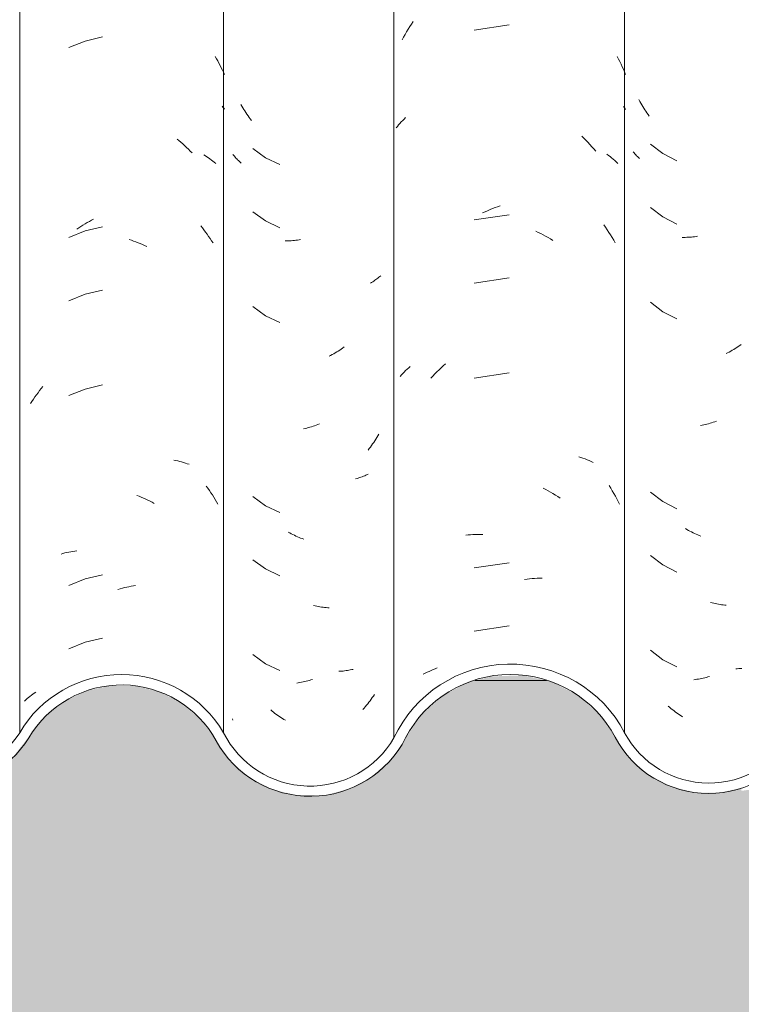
# Model space of a CAD drawing. Header units: metres. Extents: x 10.2 to 107.4, y -18.3 to 5.6.
# Tile 58 of 256: x 15.517 to 15.861, y 2.65 to 3.119. Entities that reach past the tile are written whole.
import ezdxf

# ---------------------------------------------------------------- set-up
doc = ezdxf.new("R2010")
doc.units = ezdxf.units.M
for name, color, linetype, lineweight in [('A-DETL-GENF', 7, 'Continuous', 5), ('A-GLAZ-CWMG', 7, 'Continuous', 5), ('A-WALL', 7, 'Continuous', 5)]:
    doc.layers.add(name, color=color, linetype=linetype, lineweight=lineweight)

# ---------------------------------------------------------------- blocks, each defined once
blk = doc.blocks.new('FP_16-FACHADA 03')
at = {"layer": 'A-GLAZ-CWMG', "color": 9, "true_color": 0xc0c0c0}
for p, q in [((15.55627, 3.11087), (15.54804, 3.10891)), ((15.54804, 3.10891), (15.5402, 3.10577)), ((15.60994, 3.10149), (15.61055, 3.10045)), ((15.61055, 3.10045), (15.61115, 3.0994)), ((15.61115, 3.0994), (15.61173, 3.09834)), ((15.61173, 3.09834), (15.6123, 3.09727)), ((15.6123, 3.09727), (15.61286, 3.09619)), ((15.61286, 3.09619), (15.6134, 3.09511)), ((15.6134, 3.09511), (15.61392, 3.09401)), ((15.61392, 3.09401), (15.61443, 3.0929)), ((15.61321, 3.07782), (15.61363, 3.07736)), ((15.61363, 3.07736), (15.61404, 3.0769)), ((15.61404, 3.0769), (15.61443, 3.07643)), ((15.59176, 3.06222), (15.59269, 3.06145)), ((15.59269, 3.06145), (15.59361, 3.06067)), ((15.59361, 3.06067), (15.59453, 3.05987)), ((15.59453, 3.05987), (15.59543, 3.05906)), ((15.59543, 3.05906), (15.59632, 3.05823)), ((15.59632, 3.05823), (15.5972, 3.05738)), ((15.5972, 3.05738), (15.59808, 3.05651)), ((15.59808, 3.05651), (15.59893, 3.05563)), ((15.6045, 3.05466), (15.60526, 3.0542)), ((15.60526, 3.0542), (15.606, 3.05372)), ((15.606, 3.05372), (15.60673, 3.05324)), ((15.60673, 3.05324), (15.60745, 3.05273)), ((15.60745, 3.05273), (15.60815, 3.05222)), ((15.60815, 3.05222), (15.60884, 3.05169)), ((15.60884, 3.05169), (15.60951, 3.05115)), ((15.60951, 3.05115), (15.61017, 3.0506)), ((15.54598, 3.0206), (15.54698, 3.02121)), ((15.54698, 3.02121), (15.54798, 3.02181)), ((15.54798, 3.02181), (15.549, 3.02239)), ((15.549, 3.02239), (15.55001, 3.02296)), ((15.55001, 3.02296), (15.55103, 3.0235)), ((15.55103, 3.0235), (15.55206, 3.02403)), ((15.54804, 3.01849), (15.5402, 3.01534)), ((15.54401, 3.0193), (15.54499, 3.01996)), ((15.54499, 3.01996), (15.54598, 3.0206)), ((15.55627, 3.02044), (15.54804, 3.01849)), ((15.60304, 3.02086), (15.60383, 3.01989)), ((15.60383, 3.01989), (15.6046, 3.0189)), ((15.6046, 3.0189), (15.60536, 3.0179)), ((15.60536, 3.0179), (15.6061, 3.01689)), ((15.6061, 3.01689), (15.60683, 3.01586)), ((15.56899, 3.01431), (15.57005, 3.01397)), ((15.57005, 3.01397), (15.5711, 3.0136)), ((15.5711, 3.0136), (15.57216, 3.01322)), ((15.57216, 3.01322), (15.57321, 3.01281)), ((15.57321, 3.01281), (15.57425, 3.01239)), ((15.57425, 3.01239), (15.5753, 3.01195)), ((15.5753, 3.01195), (15.57634, 3.01149)), ((15.57634, 3.01149), (15.57737, 3.01101)), ((15.60683, 3.01586), (15.60754, 3.01482)), ((15.60754, 3.01482), (15.60825, 3.01377)), ((15.60825, 3.01377), (15.60893, 3.0127)), ((15.54804, 2.98834), (15.5402, 2.9852)), ((15.55627, 2.9903), (15.54804, 2.98834)), ((15.52483, 2.94035), (15.52557, 2.94136)), ((15.52557, 2.94136), (15.52634, 2.94236)), ((15.52634, 2.94236), (15.52711, 2.94334)), ((15.52711, 2.94334), (15.5279, 2.94431)), ((15.54804, 2.94313), (15.5402, 2.93998)), ((15.55627, 2.94509), (15.54804, 2.94313)), ((15.52198, 2.93618), (15.52267, 2.93724)), ((15.52267, 2.93724), (15.52338, 2.93829)), ((15.52338, 2.93829), (15.52409, 2.93933)), ((15.52409, 2.93933), (15.52483, 2.94035)), ((15.59023, 2.90931), (15.59118, 2.90911)), ((15.59118, 2.90911), (15.59212, 2.9089)), ((15.59212, 2.9089), (15.59305, 2.90867)), ((15.59305, 2.90867), (15.59397, 2.90842)), ((15.59397, 2.90842), (15.59488, 2.90815)), ((15.59488, 2.90815), (15.59578, 2.90787)), ((15.59578, 2.90787), (15.59666, 2.90756)), ((15.59666, 2.90756), (15.59754, 2.90725)), ((15.60572, 2.89685), (15.60645, 2.89582)), ((15.60645, 2.89582), (15.60718, 2.89479)), ((15.60718, 2.89479), (15.60788, 2.89374)), ((15.57266, 2.89246), (15.57371, 2.89204)), ((15.57371, 2.89204), (15.57476, 2.89161)), ((15.57476, 2.89161), (15.5758, 2.89116)), ((15.5758, 2.89116), (15.57684, 2.89069)), ((15.57684, 2.89069), (15.57787, 2.8902)), ((15.57787, 2.8902), (15.5789, 2.88969)), ((15.5789, 2.88969), (15.57993, 2.88916)), ((15.60788, 2.89374), (15.60858, 2.89268)), ((15.60858, 2.89268), (15.60926, 2.89161)), ((15.60926, 2.89161), (15.60992, 2.89052)), ((15.60992, 2.89052), (15.61057, 2.88943)), ((15.57993, 2.88916), (15.58095, 2.88861)), ((15.61057, 2.88943), (15.6112, 2.88832)), ((15.54313, 2.86595), (15.54411, 2.86608)), ((15.53653, 2.86453), (15.53744, 2.86478)), ((15.53744, 2.86478), (15.53837, 2.86502)), ((15.53837, 2.86502), (15.5393, 2.86524)), ((15.5393, 2.86524), (15.54025, 2.86544)), ((15.54025, 2.86544), (15.5412, 2.86563)), ((15.5412, 2.86563), (15.54216, 2.8658)), ((15.54216, 2.8658), (15.54313, 2.86595)), ((15.54804, 2.8527), (15.5402, 2.84955)), ((15.55627, 2.85466), (15.54804, 2.8527)), ((15.5636, 2.84768), (15.56466, 2.84797)), ((15.56466, 2.84797), (15.56572, 2.84824)), ((15.56572, 2.84824), (15.56678, 2.8485)), ((15.56678, 2.8485), (15.56783, 2.84873)), ((15.56783, 2.84873), (15.56889, 2.84894)), ((15.56889, 2.84894), (15.56995, 2.84914)), ((15.56995, 2.84914), (15.571, 2.84931)), ((15.571, 2.84931), (15.57205, 2.84947)), ((15.55627, 2.82451), (15.54804, 2.82256)), ((15.54804, 2.82256), (15.5402, 2.81941)), ((15.52038, 2.79561), (15.52104, 2.79616)), ((15.52104, 2.79616), (15.5217, 2.79671)), ((15.5217, 2.79671), (15.52239, 2.79724)), ((15.52239, 2.79724), (15.52308, 2.79776)), ((15.52308, 2.79776), (15.5238, 2.79826)), ((15.5238, 2.79826), (15.52452, 2.79875)), ((15.51913, 2.79446), (15.51975, 2.79504)), ((15.51975, 2.79504), (15.52038, 2.79561))]:
    blk.add_line(p, q, dxfattribs=at)
blk = doc.blocks.new('FP_17-FACHADA 03')
at = {"layer": 'A-GLAZ-CWMG', "color": 9, "true_color": 0xc0c0c0}
for p, q in [((15.62262, 3.07795), (15.62216, 3.07875)), ((15.62309, 3.07715), (15.62262, 3.07795)), ((15.62356, 3.07636), (15.62309, 3.07715)), ((15.62405, 3.07558), (15.62356, 3.07636)), ((15.62455, 3.0748), (15.62405, 3.07558)), ((15.62506, 3.07404), (15.62455, 3.0748)), ((15.62558, 3.07329), (15.62506, 3.07404)), ((15.62611, 3.07254), (15.62558, 3.07329)), ((15.62665, 3.07181), (15.62611, 3.07254)), ((15.62719, 3.07108), (15.62665, 3.07181)), ((15.61872, 3.05447), (15.61838, 3.05492)), ((15.61908, 3.05403), (15.61872, 3.05447)), ((15.61945, 3.0536), (15.61908, 3.05403)), ((15.62784, 3.05774), (15.6339, 3.05334)), ((15.61983, 3.05318), (15.61945, 3.0536)), ((15.62023, 3.05276), (15.61983, 3.05318)), ((15.62063, 3.05234), (15.62023, 3.05276)), ((15.62105, 3.05194), (15.62063, 3.05234)), ((15.62147, 3.05154), (15.62105, 3.05194)), ((15.62191, 3.05115), (15.62147, 3.05154)), ((15.62236, 3.05077), (15.62191, 3.05115)), ((15.6339, 3.05334), (15.64066, 3.0501)), ((15.62784, 3.02759), (15.6339, 3.0232)), ((15.6339, 3.0232), (15.64066, 3.01996)), ((15.64398, 3.0137), (15.64326, 3.01369)), ((15.64471, 3.01372), (15.64398, 3.0137)), ((15.64544, 3.01375), (15.64471, 3.01372)), ((15.64617, 3.0138), (15.64544, 3.01375)), ((15.64691, 3.01386), (15.64617, 3.0138)), ((15.64765, 3.01393), (15.64691, 3.01386)), ((15.64839, 3.01402), (15.64765, 3.01393)), ((15.64913, 3.01412), (15.64839, 3.01402)), ((15.64988, 3.01423), (15.64913, 3.01412)), ((15.65062, 3.01436), (15.64988, 3.01423)), ((15.68441, 2.99393), (15.68388, 2.99362)), ((15.68494, 2.99425), (15.68441, 2.99393)), ((15.68545, 2.99457), (15.68494, 2.99425)), ((15.68595, 2.99491), (15.68545, 2.99457)), ((15.68645, 2.99526), (15.68595, 2.99491)), ((15.68693, 2.99561), (15.68645, 2.99526)), ((15.68741, 2.99597), (15.68693, 2.99561)), ((15.68787, 2.99635), (15.68741, 2.99597)), ((15.68832, 2.99672), (15.68787, 2.99635)), ((15.68876, 2.99711), (15.68832, 2.99672)), ((15.62784, 2.98238), (15.6339, 2.97798)), ((15.6339, 2.97798), (15.64066, 2.97474)), ((15.66637, 2.95991), (15.66564, 2.9595)), ((15.66709, 2.96034), (15.66637, 2.95991)), ((15.66781, 2.96078), (15.66709, 2.96034)), ((15.66852, 2.96123), (15.66781, 2.96078)), ((15.66923, 2.96169), (15.66852, 2.96123)), ((15.66994, 2.96217), (15.66923, 2.96169)), ((15.67064, 2.96265), (15.66994, 2.96217)), ((15.67133, 2.96316), (15.67064, 2.96265)), ((15.66491, 2.9591), (15.66418, 2.95872)), ((15.66564, 2.9595), (15.66491, 2.9591)), ((15.65279, 2.92437), (15.65204, 2.9242)), ((15.65354, 2.92455), (15.65279, 2.92437)), ((15.65429, 2.92474), (15.65354, 2.92455)), ((15.65504, 2.92495), (15.65429, 2.92474)), ((15.6558, 2.92517), (15.65504, 2.92495)), ((15.65655, 2.9254), (15.6558, 2.92517)), ((15.6573, 2.92565), (15.65655, 2.9254)), ((15.65805, 2.92591), (15.6573, 2.92565)), ((15.6588, 2.92619), (15.65805, 2.92591)), ((15.65955, 2.92648), (15.6588, 2.92619)), ((15.68544, 2.9177), (15.68493, 2.91695)), ((15.68594, 2.91847), (15.68544, 2.9177)), ((15.68644, 2.91925), (15.68594, 2.91847)), ((15.68692, 2.92003), (15.68644, 2.91925)), ((15.6874, 2.92083), (15.68692, 2.92003)), ((15.68786, 2.92163), (15.6874, 2.92083)), ((15.68332, 2.91473), (15.68277, 2.91401)), ((15.68387, 2.91546), (15.68332, 2.91473)), ((15.6844, 2.9162), (15.68387, 2.91546)), ((15.68493, 2.91695), (15.6844, 2.9162)), ((15.67748, 2.9005), (15.67684, 2.90032)), ((15.6781, 2.90069), (15.67748, 2.9005)), ((15.67873, 2.9009), (15.6781, 2.90069)), ((15.67934, 2.90111), (15.67873, 2.9009)), ((15.67994, 2.90134), (15.67934, 2.90111)), ((15.68054, 2.90158), (15.67994, 2.90134)), ((15.68113, 2.90183), (15.68054, 2.90158)), ((15.68171, 2.90209), (15.68113, 2.90183)), ((15.68228, 2.90236), (15.68171, 2.90209)), ((15.68284, 2.90264), (15.68228, 2.90236)), ((15.62784, 2.89195), (15.6339, 2.88755)), ((15.6339, 2.88755), (15.64066, 2.88432)), ((15.64545, 2.87456), (15.64472, 2.87495)), ((15.64619, 2.87417), (15.64545, 2.87456)), ((15.64692, 2.8738), (15.64619, 2.87417)), ((15.64766, 2.87344), (15.64692, 2.8738)), ((15.6484, 2.8731), (15.64766, 2.87344)), ((15.64915, 2.87277), (15.6484, 2.8731)), ((15.64989, 2.87245), (15.64915, 2.87277)), ((15.65064, 2.87215), (15.64989, 2.87245)), ((15.65139, 2.87186), (15.65064, 2.87215)), ((15.65214, 2.87158), (15.65139, 2.87186)), ((15.62784, 2.86181), (15.6339, 2.85741)), ((15.6339, 2.85741), (15.64066, 2.85417)), ((15.65758, 2.83984), (15.65683, 2.84002)), ((15.65833, 2.83968), (15.65758, 2.83984)), ((15.65908, 2.83953), (15.65833, 2.83968)), ((15.65983, 2.83939), (15.65908, 2.83953)), ((15.66057, 2.83926), (15.65983, 2.83939)), ((15.66132, 2.83915), (15.66057, 2.83926)), ((15.66206, 2.83906), (15.66132, 2.83915)), ((15.6628, 2.83897), (15.66206, 2.83906)), ((15.66354, 2.8389), (15.6628, 2.83897)), ((15.66428, 2.83885), (15.66354, 2.8389)), ((15.62784, 2.81659), (15.6339, 2.8122)), ((15.6339, 2.8122), (15.64066, 2.80896)), ((15.66949, 2.80868), (15.66879, 2.80864)), ((15.6702, 2.80873), (15.66949, 2.80868)), ((15.67089, 2.80879), (15.6702, 2.80873)), ((15.67159, 2.80887), (15.67089, 2.80879)), ((15.67227, 2.80896), (15.67159, 2.80887)), ((15.67296, 2.80906), (15.67227, 2.80896)), ((15.67363, 2.80917), (15.67296, 2.80906)), ((15.6743, 2.80929), (15.67363, 2.80917)), ((15.67496, 2.80943), (15.6743, 2.80929)), ((15.67562, 2.80958), (15.67496, 2.80943)), ((15.64953, 2.80318), (15.64879, 2.80307)), ((15.65028, 2.8033), (15.64953, 2.80318)), ((15.65102, 2.80343), (15.65028, 2.8033)), ((15.65177, 2.80358), (15.65102, 2.80343)), ((15.65252, 2.80374), (15.65177, 2.80358)), ((15.65328, 2.80391), (15.65252, 2.80374)), ((15.65403, 2.8041), (15.65328, 2.80391)), ((15.65478, 2.8043), (15.65403, 2.8041)), ((15.65553, 2.80452), (15.65478, 2.8043)), ((15.65628, 2.80475), (15.65553, 2.80452)), ((15.68474, 2.79611), (15.68421, 2.79537)), ((15.68526, 2.79687), (15.68474, 2.79611)), ((15.68577, 2.79763), (15.68526, 2.79687)), ((15.68085, 2.7911), (15.68025, 2.79043)), ((15.68143, 2.79179), (15.68085, 2.7911)), ((15.682, 2.79248), (15.68143, 2.79179)), ((15.68257, 2.79319), (15.682, 2.79248)), ((15.68313, 2.79391), (15.68257, 2.79319)), ((15.68368, 2.79463), (15.68313, 2.79391)), ((15.68421, 2.79537), (15.68368, 2.79463)), ((15.63706, 2.78968), (15.63638, 2.79023)), ((15.63773, 2.78915), (15.63706, 2.78968)), ((15.63842, 2.78862), (15.63773, 2.78915)), ((15.63911, 2.78811), (15.63842, 2.78862)), ((15.63981, 2.78761), (15.63911, 2.78811)), ((15.64051, 2.78713), (15.63981, 2.78761)), ((15.64121, 2.78665), (15.64051, 2.78713)), ((15.64192, 2.78619), (15.64121, 2.78665)), ((15.61842, 2.7853), (15.61815, 2.78603)), ((15.64264, 2.78575), (15.64192, 2.78619)), ((15.64336, 2.78531), (15.64264, 2.78575))]:
    blk.add_line(p, q, dxfattribs=at)
blk = doc.blocks.new('FP_18-FACHADA 03')
at = {"layer": 'A-GLAZ-CWMG', "color": 9, "true_color": 0xc0c0c0}
for p, q in [((15.70184, 3.11454), (15.70259, 3.11579)), ((15.70259, 3.11579), (15.70336, 3.11702)), ((15.70336, 3.11702), (15.70415, 3.11823)), ((15.74992, 3.1166), (15.73324, 3.11414)), ((15.69902, 3.10943), (15.6997, 3.11073)), ((15.6997, 3.11073), (15.70039, 3.11201)), ((15.70039, 3.11201), (15.70111, 3.11329)), ((15.70111, 3.11329), (15.70184, 3.11454)), ((15.80141, 3.10152), (15.80204, 3.10032)), ((15.80204, 3.10032), (15.80265, 3.09912)), ((15.80265, 3.09912), (15.80324, 3.0979)), ((15.80324, 3.0979), (15.80381, 3.09667)), ((15.80381, 3.09667), (15.80437, 3.09543)), ((15.80437, 3.09543), (15.80491, 3.09419)), ((15.80491, 3.09419), (15.80543, 3.09293)), ((15.80441, 3.07767), (15.80493, 3.07701)), ((15.80493, 3.07701), (15.80543, 3.07635)), ((15.69613, 3.06749), (15.69671, 3.06823)), ((15.69671, 3.06823), (15.69732, 3.06896)), ((15.69732, 3.06896), (15.69794, 3.06967)), ((15.69794, 3.06967), (15.69858, 3.07038)), ((15.69858, 3.07038), (15.69924, 3.07107)), ((15.69924, 3.07107), (15.69992, 3.07175)), ((15.69992, 3.07175), (15.70062, 3.07242)), ((15.78449, 3.06363), (15.7855, 3.06266)), ((15.7855, 3.06266), (15.78649, 3.06167)), ((15.78649, 3.06167), (15.78746, 3.06066)), ((15.78746, 3.06066), (15.78843, 3.05963)), ((15.78843, 3.05963), (15.78937, 3.05858)), ((15.78937, 3.05858), (15.79031, 3.05751)), ((15.79031, 3.05751), (15.79123, 3.05642)), ((15.7964, 3.05503), (15.7972, 3.05444)), ((15.7972, 3.05444), (15.79798, 3.05384)), ((15.79798, 3.05384), (15.79875, 3.05323)), ((15.79875, 3.05323), (15.7995, 3.05259)), ((15.7995, 3.05259), (15.80022, 3.05195)), ((15.80022, 3.05195), (15.80093, 3.05129)), ((15.80093, 3.05129), (15.80163, 3.05061)), ((15.74443, 3.02998), (15.74563, 3.0304)), ((15.74992, 3.02617), (15.73324, 3.02371)), ((15.73727, 3.02701), (15.73846, 3.02756)), ((15.73846, 3.02756), (15.73964, 3.02809)), ((15.73964, 3.02809), (15.74084, 3.0286)), ((15.74084, 3.0286), (15.74203, 3.02908)), ((15.74203, 3.02908), (15.74323, 3.02955)), ((15.74323, 3.02955), (15.74443, 3.02998)), ((15.79505, 3.02134), (15.79588, 3.02016)), ((15.7626, 3.01826), (15.76378, 3.01771)), ((15.76378, 3.01771), (15.76496, 3.01714)), ((15.76496, 3.01714), (15.76613, 3.01654)), ((15.76613, 3.01654), (15.7673, 3.01592)), ((15.79588, 3.02016), (15.79669, 3.01897)), ((15.79669, 3.01897), (15.79749, 3.01776)), ((15.79749, 3.01776), (15.79827, 3.01654)), ((15.79827, 3.01654), (15.79903, 3.0153)), ((15.7673, 3.01592), (15.76846, 3.01528)), ((15.76846, 3.01528), (15.76962, 3.01461)), ((15.76962, 3.01461), (15.77076, 3.01393)), ((15.79903, 3.0153), (15.79977, 3.01405)), ((15.79977, 3.01405), (15.80049, 3.01278)), ((15.74992, 2.99603), (15.73324, 2.99357)), ((15.69861, 2.94984), (15.69927, 2.95053)), ((15.69927, 2.95053), (15.69995, 2.95121)), ((15.69995, 2.95121), (15.70065, 2.95188)), ((15.70065, 2.95188), (15.70138, 2.95253)), ((15.70138, 2.95253), (15.70211, 2.95317)), ((15.70211, 2.95317), (15.70287, 2.95379)), ((15.71455, 2.95029), (15.71554, 2.95129)), ((15.71554, 2.95129), (15.71654, 2.95227)), ((15.71654, 2.95227), (15.71755, 2.95322)), ((15.71755, 2.95322), (15.71858, 2.95416)), ((15.71858, 2.95416), (15.71962, 2.95508)), ((15.74992, 2.95081), (15.73324, 2.94835)), ((15.69797, 2.94914), (15.69861, 2.94984)), ((15.71261, 2.94825), (15.71357, 2.94928)), ((15.71357, 2.94928), (15.71455, 2.95029)), ((15.78305, 2.91087), (15.78407, 2.91054)), ((15.78407, 2.91054), (15.78508, 2.91019)), ((15.78508, 2.91019), (15.78608, 2.90982)), ((15.78608, 2.90982), (15.78706, 2.90943)), ((15.78706, 2.90943), (15.78803, 2.90903)), ((15.78803, 2.90903), (15.78898, 2.9086)), ((15.78898, 2.9086), (15.78992, 2.90816)), ((15.76619, 2.89594), (15.76736, 2.89532)), ((15.76736, 2.89532), (15.76852, 2.89468)), ((15.76852, 2.89468), (15.76967, 2.89401)), ((15.79752, 2.89714), (15.7983, 2.89591)), ((15.7983, 2.89591), (15.79906, 2.89467)), ((15.79906, 2.89467), (15.7998, 2.89342)), ((15.76967, 2.89401), (15.77081, 2.89332)), ((15.77081, 2.89332), (15.77195, 2.89261)), ((15.77195, 2.89261), (15.77308, 2.89188)), ((15.77308, 2.89188), (15.7742, 2.89113)), ((15.7998, 2.89342), (15.80052, 2.89215)), ((15.80052, 2.89215), (15.80122, 2.89087)), ((15.80122, 2.89087), (15.80191, 2.88958)), ((15.80191, 2.88958), (15.80257, 2.88827)), ((15.72927, 2.87357), (15.7304, 2.87367)), ((15.7304, 2.87367), (15.73155, 2.87374)), ((15.73155, 2.87374), (15.7327, 2.87379)), ((15.7327, 2.87379), (15.73386, 2.87382)), ((15.73386, 2.87382), (15.73503, 2.87382)), ((15.73503, 2.87382), (15.7362, 2.87381)), ((15.7362, 2.87381), (15.73738, 2.87377)), ((15.74992, 2.86038), (15.73324, 2.85793)), ((15.75727, 2.85235), (15.75847, 2.85252)), ((15.75847, 2.85252), (15.75967, 2.85266)), ((15.75967, 2.85266), (15.76086, 2.85278)), ((15.76086, 2.85278), (15.76205, 2.85288)), ((15.76205, 2.85288), (15.76324, 2.85295)), ((15.76324, 2.85295), (15.76442, 2.853)), ((15.76442, 2.853), (15.7656, 2.85303)), ((15.74992, 2.83024), (15.73324, 2.82778)), ((15.71371, 2.80947), (15.71468, 2.80987)), ((15.71468, 2.80987), (15.71567, 2.81025)), ((15.70904, 2.80721), (15.70994, 2.8077)), ((15.70994, 2.8077), (15.71086, 2.80817)), ((15.71086, 2.80817), (15.7118, 2.80862)), ((15.7118, 2.80862), (15.71274, 2.80906)), ((15.71274, 2.80906), (15.71371, 2.80947))]:
    blk.add_line(p, q, dxfattribs=at)
blk = doc.blocks.new('FP_19-FACHADA 03')
at = {"layer": 'A-GLAZ-CWMG', "color": 9, "true_color": 0xc0c0c0}
for p, q in [((15.8122, 3.08017), (15.81176, 3.08099)), ((15.81264, 3.07936), (15.8122, 3.08017)), ((15.8131, 3.07856), (15.81264, 3.07936)), ((15.81357, 3.07776), (15.8131, 3.07856)), ((15.81405, 3.07697), (15.81357, 3.07776)), ((15.81454, 3.0762), (15.81405, 3.07697)), ((15.81505, 3.07543), (15.81454, 3.0762)), ((15.81556, 3.07467), (15.81505, 3.07543)), ((15.81608, 3.07392), (15.81556, 3.07467)), ((15.81661, 3.07318), (15.81608, 3.07392)), ((15.81724, 3.05982), (15.82317, 3.05526)), ((15.80944, 3.05561), (15.80907, 3.05607)), ((15.80983, 3.05515), (15.80944, 3.05561)), ((15.81023, 3.05471), (15.80983, 3.05515)), ((15.81064, 3.05427), (15.81023, 3.05471)), ((15.81106, 3.05384), (15.81064, 3.05427)), ((15.8115, 3.05342), (15.81106, 3.05384)), ((15.82317, 3.05526), (15.82983, 3.05186)), ((15.81195, 3.053), (15.8115, 3.05342)), ((15.81724, 3.02967), (15.82317, 3.02512)), ((15.82317, 3.02512), (15.82983, 3.02171)), ((15.83312, 3.01538), (15.83241, 3.01539)), ((15.83384, 3.01538), (15.83312, 3.01538)), ((15.83457, 3.0154), (15.83384, 3.01538)), ((15.83529, 3.01543), (15.83457, 3.0154)), ((15.83602, 3.01547), (15.83529, 3.01543)), ((15.83676, 3.01553), (15.83602, 3.01547)), ((15.8375, 3.0156), (15.83676, 3.01553)), ((15.83824, 3.01568), (15.8375, 3.0156)), ((15.83898, 3.01578), (15.83824, 3.01568)), ((15.83972, 3.01589), (15.83898, 3.01578)), ((15.81724, 2.98446), (15.82317, 2.9799)), ((15.82317, 2.9799), (15.82983, 2.9765)), ((15.854, 2.96037), (15.85327, 2.96)), ((15.85473, 2.96076), (15.854, 2.96037)), ((15.85546, 2.96116), (15.85473, 2.96076)), ((15.85619, 2.96157), (15.85546, 2.96116)), ((15.85691, 2.96199), (15.85619, 2.96157)), ((15.85762, 2.96243), (15.85691, 2.96199)), ((15.85834, 2.96289), (15.85762, 2.96243)), ((15.85904, 2.96335), (15.85834, 2.96289)), ((15.85975, 2.96383), (15.85904, 2.96335)), ((15.86044, 2.96432), (15.85975, 2.96383)), ((15.84638, 2.92705), (15.84563, 2.92682)), ((15.84713, 2.9273), (15.84638, 2.92705)), ((15.84788, 2.92756), (15.84713, 2.9273)), ((15.84863, 2.92784), (15.84788, 2.92756)), ((15.84188, 2.92586), (15.84113, 2.92571)), ((15.84263, 2.92603), (15.84188, 2.92586)), ((15.84338, 2.92621), (15.84263, 2.92603)), ((15.84413, 2.9264), (15.84338, 2.92621)), ((15.84488, 2.9266), (15.84413, 2.9264)), ((15.84563, 2.92682), (15.84488, 2.9266)), ((15.81724, 2.89403), (15.82317, 2.88947)), ((15.82317, 2.88947), (15.82983, 2.88607)), ((15.83458, 2.8762), (15.83386, 2.87662)), ((15.83531, 2.8758), (15.83458, 2.8762)), ((15.83604, 2.87542), (15.83531, 2.8758)), ((15.83677, 2.87504), (15.83604, 2.87542)), ((15.83751, 2.87468), (15.83677, 2.87504)), ((15.83825, 2.87434), (15.83751, 2.87468)), ((15.83899, 2.874), (15.83825, 2.87434)), ((15.83974, 2.87368), (15.83899, 2.874)), ((15.84048, 2.87338), (15.83974, 2.87368)), ((15.84123, 2.87309), (15.84048, 2.87338)), ((15.81724, 2.86389), (15.82317, 2.85933)), ((15.82317, 2.85933), (15.82983, 2.85593)), ((15.84666, 2.84124), (15.84591, 2.84143)), ((15.84741, 2.84106), (15.84666, 2.84124)), ((15.84816, 2.8409), (15.84741, 2.84106)), ((15.84891, 2.84074), (15.84816, 2.8409)), ((15.84966, 2.84061), (15.84891, 2.84074)), ((15.8504, 2.84048), (15.84966, 2.84061)), ((15.85115, 2.84037), (15.8504, 2.84048)), ((15.85189, 2.84028), (15.85115, 2.84037)), ((15.85263, 2.84019), (15.85189, 2.84028)), ((15.85337, 2.84012), (15.85263, 2.84019)), ((15.81724, 2.81867), (15.82317, 2.81412)), ((15.82317, 2.81412), (15.82983, 2.81072)), ((15.8586, 2.80987), (15.85789, 2.80985)), ((15.8593, 2.80991), (15.8586, 2.80987)), ((15.86001, 2.80996), (15.8593, 2.80991)), ((15.8607, 2.81003), (15.86001, 2.80996)), ((15.84162, 2.80524), (15.84087, 2.80509)), ((15.84237, 2.8054), (15.84162, 2.80524)), ((15.84312, 2.80557), (15.84237, 2.8054)), ((15.84387, 2.80576), (15.84312, 2.80557)), ((15.84462, 2.80596), (15.84387, 2.80576)), ((15.84537, 2.80617), (15.84462, 2.80596)), ((15.83863, 2.80474), (15.83789, 2.80464)), ((15.83938, 2.80484), (15.83863, 2.80474)), ((15.84012, 2.80496), (15.83938, 2.80484)), ((15.84087, 2.80509), (15.84012, 2.80496)), ((15.82627, 2.79153), (15.82561, 2.79209)), ((15.82694, 2.79097), (15.82627, 2.79153)), ((15.82762, 2.79043), (15.82694, 2.79097)), ((15.8283, 2.78991), (15.82762, 2.79043)), ((15.82898, 2.78939), (15.8283, 2.78991)), ((15.82968, 2.78889), (15.82898, 2.78939)), ((15.83038, 2.7884), (15.82968, 2.78889)), ((15.83108, 2.78792), (15.83038, 2.7884)), ((15.83179, 2.78746), (15.83108, 2.78792)), ((15.8325, 2.787), (15.83179, 2.78746))]:
    blk.add_line(p, q, dxfattribs=at)
blk = doc.blocks.new('Rectangular Mullion - Telha Fibrocimento - Ondulada-1908998-FACHADA 03')
at = {"layer": 'A-GLAZ-CWMG', "true_color": 0xc0c0c0}
h = blk.add_hatch(dxfattribs=at)
h.set_pattern_fill('FP_2', color=9, style=0, pattern_type=2)
h.set_pattern_definition([(0, (32.697, 1.424), (0.4064, 0.10048), [0.01676, -0.28804, 0.01676, -0.28804, -1.626]), (0, (32.697, 1.424), (0.4064, 0.10048), [-0.6096, 0.01676, -0.59284, 0.01676, -0.28804, -0.7112]), (0, (32.697, 1.424), (0.4064, 0.10048), [-1.524, 0.01676, -0.18644, 0.01676, -0.49124]), (120.277, (32.85, 1.474), (-0.2911939, 0.2978186), [0.01663, -0.28565, 0.01663, -1.898]), (120.277, (32.85, 1.474), (-0.2911939, 0.2978186), [-0.3189, -0.28565, 0.01663, -0.58792, -1.008]), (120.277, (32.85, 1.474), (-0.2911939, 0.2978186), [-1.209, 0.01663, -0.28565, 0.01663, -0.68868]), (120.277, (32.85, 1.474), (-0.2911939, 0.2978186), [-1.528, -0.18489, 0.01663, -0.48717]), (239.723, (32.9, 1.675), (-0.11521126, -0.39830183), [0.01663, -0.28565, 0.01663, -1.898]), (239.723, (32.9, 1.675), (-0.11521126, -0.39830183), [-0.3189, -0.28565, 0.01663, -0.58792, -1.008]), (239.723, (32.9, 1.675), (-0.11521126, -0.39830183), [-1.209, 0.01663, -0.28565, 0.01663, -0.68868]), (239.723, (32.9, 1.675), (-0.11521126, -0.39830183), [-1.528, -0.18489, 0.01663, -0.48717])])
h.paths.add_polyline_path([(15.64976, 2.7494), (15.66207, 2.74958), (15.67397, 2.75269), (15.68477, 2.75853), (15.69508, 2.76865), (15.70825, 2.78808), (15.71839, 2.79709), (15.73041, 2.80342), (15.74362, 2.8067), (15.75741, 2.8067), (15.77153, 2.80298), (15.78253, 2.79727), (15.79272, 2.78833), (15.80729, 2.76733), (15.81821, 2.75838), (15.82883, 2.75331), (15.83938, 2.75085), (15.85094, 2.75081), (15.86272, 2.75364), (15.87427, 2.75986), (15.8832, 2.76797), (15.89693, 2.78734), (15.90836, 2.79661), (15.91986, 2.80202), (15.93145, 2.80461), (15.94516, 2.80421), (15.95806, 2.80055), (15.96742, 2.79576), (15.97714, 2.78739), (15.99218, 2.7667), (16.00147, 2.75901), (16.01292, 2.7536), (16.02344, 2.75119), (16.0349, 2.75118), (16.04714, 2.75427), (16.05826, 2.76031), (16.06107, 2.76336), (16.05396, 2.7586), (16.04305, 2.75427), (16.04234, 2.75676), (16.03819, 2.75365), (16.02991, 2.75262), (16.0156, 2.75476), (16.01201, 2.75617), (16.01292, 2.75866), (16.01221, 2.75902), (16.00637, 2.76203), (16.00448, 2.75922), (15.99272, 2.7684), (15.98528, 2.77738), (15.98893, 2.77941), (15.98078, 2.79078), (15.96944, 2.80026), (15.95598, 2.80668), (15.94346, 2.80955), (15.92978, 2.8095), (15.9161, 2.80614), (15.90361, 2.79967), (15.8926, 2.78985), (15.87871, 2.77022), (15.87051, 2.76315), (15.86048, 2.75814), (15.85026, 2.75571), (15.83938, 2.75576), (15.82705, 2.7593), (15.81921, 2.7634), (15.81082, 2.77093), (15.79635, 2.79173), (15.78499, 2.8016), (15.77047, 2.80866), (15.75679, 2.81176), (15.74168, 2.81143), (15.72711, 2.80743), (15.71397, 2.80003), (15.70207, 2.78808), (15.69383, 2.77531), (15.68851, 2.7682), (15.68002, 2.76122), (15.67009, 2.75644), (15.65929, 2.75416), (15.64825, 2.75449), (15.63717, 2.75766), (15.62799, 2.76277), (15.61994, 2.77025), (15.61393, 2.77941), (15.60349, 2.79202), (15.5934, 2.79966), (15.57988, 2.80519), (15.56538, 2.80707), (15.55088, 2.80519), (15.53737, 2.79966), (15.52576, 2.79087), (15.50932, 2.77031), (15.49973, 2.76336), (15.4887, 2.75901), (15.47691, 2.75752), (15.46396, 2.75946), (15.45409, 2.76336), (15.4445, 2.77031), (15.42845, 2.78966), (15.41546, 2.79827), (15.40506, 2.80228), (15.39173, 2.80384), (15.37842, 2.80202), (15.36601, 2.79695), (15.3553, 2.78894), (15.3396, 2.76944), (15.33016, 2.76249), (15.31924, 2.75814), (15.30757, 2.75665), (15.30757, 2.75171), (15.32078, 2.75343), (15.3331, 2.75847), (15.34368, 2.76648), (15.35948, 2.7861), (15.36922, 2.79309), (15.38041, 2.79745), (15.39235, 2.79892), (15.40506, 2.7971), (15.41546, 2.79299), (15.42517, 2.78596), (15.44113, 2.7667), (15.45178, 2.75901), (15.46512, 2.75408), (15.47701, 2.75261), (15.49005, 2.75427), (15.50226, 2.75912), (15.51284, 2.76684), (15.52835, 2.78645), (15.53761, 2.79404), (15.55012, 2.79966), (15.56015, 2.80188), (15.57218, 2.8017), (15.58383, 2.79874), (15.59446, 2.79318), (15.60349, 2.78531), (15.6175, 2.76563), (15.628, 2.75706), (15.63777, 2.75214), (15.64896, 2.74958)])
h.paths.add_polyline_path([(16.11838, 2.80707), (16.11557, 2.80429), (16.12188, 2.80431), (16.12077, 2.80519)])
h.paths.add_polyline_path([(16.2139, 2.75151), (16.21164, 2.75416), (16.21229, 2.75416), (16.22437, 2.75706), (16.22772, 2.75892), (16.21724, 2.75642), (16.20576, 2.75659), (16.19413, 2.75986), (16.18638, 2.76379), (16.17821, 2.77075), (16.16383, 2.79064), (16.15328, 2.79967), (16.13908, 2.8064), (16.12669, 2.80921), (16.11338, 2.80919), (16.09839, 2.80519), (16.08744, 2.79958), (16.07692, 2.79053), (16.06779, 2.77693), (16.06983, 2.77875), (16.07325, 2.77693), (16.07473, 2.7824), (16.06983, 2.77941), (16.07895, 2.79053), (16.08081, 2.78737), (16.09024, 2.79549), (16.0884, 2.79817), (16.09037, 2.79958), (16.09061, 2.79568), (16.10156, 2.80129), (16.1006, 2.80384), (16.10496, 2.80533), (16.11959, 2.80691), (16.1269, 2.80596), (16.12709, 2.80421), (16.14088, 2.80045), (16.15042, 2.79561), (16.15762, 2.78947), (16.15819, 2.79064), (16.16689, 2.77936), (16.16632, 2.77874), (16.16749, 2.77712), (16.16843, 2.77712), (16.17445, 2.7675), (16.18516, 2.75891), (16.19598, 2.75388), (16.20646, 2.75152), (16.21229, 2.75151)])
h.paths.add_polyline_path([(16.36362, 2.75178), (16.37569, 2.75182), (16.38183, 2.75331), (16.38005, 2.75375), (16.3743, 2.75676), (16.36285, 2.75706), (16.35418, 2.75901), (16.34443, 2.7638), (16.33609, 2.77073), (16.32351, 2.78786), (16.31555, 2.79465), (16.30619, 2.7994), (16.29539, 2.80184), (16.28341, 2.80135), (16.27523, 2.79911), (16.27139, 2.79709), (16.2611, 2.78786), (16.25361, 2.77693), (16.24997, 2.77693), (16.24548, 2.77075), (16.24225, 2.768), (16.24662, 2.76659), (16.23731, 2.76379), (16.23963, 2.76023), (16.23862, 2.75892), (16.24189, 2.76122), (16.24973, 2.7682), (16.26154, 2.78446), (16.26861, 2.79052), (16.27693, 2.79475), (16.28669, 2.79693), (16.29597, 2.79679), (16.30619, 2.79388), (16.3128, 2.79052), (16.31988, 2.78446), (16.33236, 2.76744), (16.34143, 2.75983), (16.35418, 2.75401)])
h.paths.add_polyline_path([(16.38005, 2.75375), (16.38602, 2.75473), (16.38083, 2.75576)])
h.paths.add_polyline_path([(16.38709, 2.75451), (16.3977, 2.75983), (16.40678, 2.76744), (16.41357, 2.77718), (16.41014, 2.78059), (16.40326, 2.77111), (16.39584, 2.76456), (16.38623, 2.75948), (16.38187, 2.75836), (16.38672, 2.75665), (16.38687, 2.75576)])
h.paths.add_polyline_path([(16.03441, 2.75501), (16.03799, 2.75698), (16.03427, 2.75609)])
h.paths.add_polyline_path([(16.06584, 2.76684), (16.06584, 2.76765), (16.06462, 2.76804)])
h.paths.add_polyline_path([(16.17445, 2.7675), (16.17445, 2.76885), (16.17521, 2.76815)])
at = {"layer": 'A-GLAZ-CWMG'}
for p, q in [((15.80491, 2.77941), (15.80491, 4.13466)), ((15.69508, 2.77698), (15.69508, 4.13223)), ((15.51683, 2.77941), (15.51683, 3.58917)), ((15.61393, 2.77941), (15.61393, 3.58917))]:
    blk.add_line(p, q, dxfattribs=at)
for centre, major_axis, start_param, end_param in [((15.7506, 2.75157), (0.06118, 0), 0.478163, 2.708177), ((15.56538, 2.75157), (0.05612, 0), 0.525465, 2.616128), ((15.7506, 2.75157), (0.05618, 0), 0.479897, 2.667558), ((15.56538, 2.75157), (0.05114, 0), 0.49447, 2.616374), ((15.47691, 2.80408), (0.04708, 0), 3.700093, 5.724685), ((15.65515, 2.79935), (0.04589, 0), 3.596619, 5.767598), ((15.84504, 2.80022), (0.05032, 0), 3.622189, 5.79602), ((15.84504, 2.80022), (0.04532, 0), 3.624607, 5.790408), ((15.47691, 2.80408), (0.05205, 0), 3.701092, 5.7276), ((15.65515, 2.79935), (0.0508, 0), 3.634676, 5.820528)]:
    blk.add_ellipse(centre, major_axis=major_axis, ratio=0.988936, start_param=start_param, end_param=end_param, dxfattribs=at)
for name in ['FP_18-FACHADA 03', 'FP_17-FACHADA 03', 'FP_19-FACHADA 03', 'FP_16-FACHADA 03']:
    blk.add_blockref(name, (0, 0), dxfattribs=at)

msp = doc.modelspace()

# ---------------------------------------------------------------- hatches: boundary and pattern name
at = {"layer": 'A-DETL-GENF', "true_color": 0xdbcc9e}
h = msp.add_hatch(color=9, dxfattribs=at)
h.paths.add_polyline_path([(15.48304, 2.62), (18.23504, 2.62), (18.23504, 2.68), (11.23504, 2.68), (11.23504, 2.62), (15.47004, 2.62)])
h.paths.add_polyline_path([(11.43286, 4.62375), (14.27494, 4.62375), (14.27494, 4.80375), (14.11994, 4.80375), (14.11974, 4.71375), (11.33555, 4.71375), (11.33555, 4.62375), (11.39004, 4.62375)])
at = {"layer": 'A-WALL', "true_color": 0x7f7f7f}
h = msp.add_hatch(color=8, dxfattribs=at)
h.paths.add_polyline_path([(15.73362, 2.80421), (15.76766, 2.80421), (15.75679, 2.80673), (15.74168, 2.80621)])
h.paths.add_polyline_path([(18.08004, 2.80421), (18.08004, 2.82071), (18.07282, 2.82071), (18.07282, 2.80421)])
h.paths.add_polyline_path([(17.78609, 2.80421), (17.78569, 2.80431), (17.78595, 2.80421)])
at = {"layer": 'A-WALL', "true_color": 0xdbcc9e}
msp.add_hatch(color=9, dxfattribs=at).paths.add_polyline_path([(15.3331, 2.68), (18.08004, 2.68), (18.08004, 2.80421), (18.07282, 2.80421), (18.07282, 2.77693), (18.06578, 2.76744), (18.05484, 2.7589), (18.04523, 2.75431), (18.03452, 2.75178), (18.02262, 2.75178), (18.01104, 2.75451), (18.00043, 2.75983), (17.99136, 2.76744), (17.97888, 2.78446), (17.9718, 2.79052), (17.96348, 2.79475), (17.95439, 2.79693), (17.94445, 2.79679), (17.93423, 2.79388), (17.92761, 2.79052), (17.92054, 2.78446), (17.9081, 2.76733), (17.89762, 2.75892), (17.88672, 2.75386), (17.8762, 2.7515), (17.86476, 2.75152), (17.85313, 2.75433), (17.84118, 2.76088), (17.83345, 2.7675), (17.81908, 2.78737), (17.80942, 2.79561), (17.79808, 2.80136), (17.78569, 2.80421), (17.77266, 2.80421), (17.75883, 2.8004), (17.74924, 2.79549), (17.73962, 2.78721), (17.72531, 2.76724), (17.71428, 2.75844), (17.70379, 2.75356), (17.69323, 2.75118), (17.68189, 2.75119), (17.67022, 2.75401), (17.65955, 2.75948), (17.6505, 2.76728), (17.63614, 2.78739), (17.62642, 2.79576), (17.61498, 2.80161), (17.60246, 2.80421), (17.58739, 2.80408), (17.5751, 2.80058), (17.56563, 2.79572), (17.55593, 2.78734), (17.54158, 2.76709), (17.53247, 2.75917), (17.51984, 2.75319), (17.50922, 2.75081), (17.49782, 2.75085), (17.48783, 2.75327), (17.48152, 2.75178), (17.46962, 2.75178), (17.45804, 2.75451), (17.44743, 2.75983), (17.43836, 2.76744), (17.42588, 2.78446), (17.4188, 2.79052), (17.41048, 2.79475), (17.40139, 2.79693), (17.39145, 2.79679), (17.38123, 2.79388), (17.37297, 2.78911), (17.36725, 2.78407), (17.35408, 2.76647), (17.3438, 2.75851), (17.32909, 2.75168), (17.32107, 2.74958), (17.30725, 2.74974), (17.29661, 2.75222), (17.28421, 2.75902), (17.27516, 2.7675), (17.26249, 2.78531), (17.25235, 2.79376), (17.24283, 2.79874), (17.23118, 2.8017), (17.21832, 2.8017), (17.20583, 2.79851), (17.19624, 2.79374), (17.18662, 2.7855), (17.17184, 2.76683), (17.16126, 2.75842), (17.15079, 2.75356), (17.14023, 2.75118), (17.12889, 2.75119), (17.1168, 2.75422), (17.10655, 2.75948), (17.0975, 2.76728), (17.08314, 2.78671), (17.07342, 2.7934), (17.06198, 2.79757), (17.05073, 2.79885), (17.03742, 2.79668), (17.02822, 2.79309), (17.01848, 2.7861), (16.99903, 2.76372), (16.9921, 2.75847), (16.97824, 2.75323), (16.96657, 2.75171), (16.96657, 2.75312), (16.95622, 2.75081), (16.94482, 2.75085), (16.93483, 2.75327), (16.92852, 2.75178), (16.91662, 2.75178), (16.90504, 2.75451), (16.89443, 2.75983), (16.88536, 2.76744), (16.87288, 2.78446), (16.8658, 2.79052), (16.85748, 2.79475), (16.84839, 2.79693), (16.83845, 2.79679), (16.82823, 2.79388), (16.81997, 2.78911), (16.81425, 2.78407), (16.80108, 2.76647), (16.7908, 2.75851), (16.77609, 2.75168), (16.76807, 2.74958), (16.75425, 2.74974), (16.74361, 2.75222), (16.73121, 2.75902), (16.72216, 2.7675), (16.70949, 2.78531), (16.6991, 2.79389), (16.68983, 2.79874), (16.67818, 2.8017), (16.66532, 2.8017), (16.65283, 2.79851), (16.64324, 2.79374), (16.63362, 2.7855), (16.61884, 2.76683), (16.60826, 2.75842), (16.59779, 2.75356), (16.58723, 2.75118), (16.57589, 2.75119), (16.5638, 2.75422), (16.55355, 2.75948), (16.5445, 2.76728), (16.53014, 2.78671), (16.52042, 2.7934), (16.50876, 2.7976), (16.49773, 2.79885), (16.48442, 2.79668), (16.47522, 2.79309), (16.46548, 2.7861), (16.44603, 2.76372), (16.43829, 2.75814), (16.42524, 2.75323), (16.41357, 2.75171), (16.41357, 2.75312), (16.40322, 2.75081), (16.39182, 2.75085), (16.38183, 2.75327), (16.37552, 2.75178), (16.36362, 2.75178), (16.35204, 2.75451), (16.34143, 2.75983), (16.33236, 2.76744), (16.31841, 2.78572), (16.3128, 2.79052), (16.30448, 2.79475), (16.29539, 2.79693), (16.28545, 2.79679), (16.27523, 2.79388), (16.26697, 2.78911), (16.26125, 2.78407), (16.24808, 2.76647), (16.2378, 2.75851), (16.22309, 2.75168), (16.21507, 2.74958), (16.20125, 2.74974), (16.19061, 2.75222), (16.17821, 2.75902), (16.16916, 2.7675), (16.15649, 2.78531), (16.14635, 2.79376), (16.13683, 2.79874), (16.12518, 2.8017), (16.11232, 2.8017), (16.09983, 2.79851), (16.09024, 2.79374), (16.08062, 2.7855), (16.06584, 2.76683), (16.05526, 2.75842), (16.04479, 2.75356), (16.03423, 2.75118), (16.02289, 2.75119), (16.0108, 2.75422), (16.00055, 2.75948), (15.9915, 2.76728), (15.97714, 2.78671), (15.96742, 2.7934), (15.95598, 2.79757), (15.94473, 2.79885), (15.93142, 2.79668), (15.92222, 2.79309), (15.91248, 2.7861), (15.89303, 2.76372), (15.8861, 2.75847), (15.87224, 2.75323), (15.86057, 2.75171), (15.86057, 2.75312), (15.85022, 2.75081), (15.83882, 2.75085), (15.82705, 2.75375), (15.81634, 2.75936), (15.80729, 2.76733), (15.79272, 2.78833), (15.78253, 2.79727), (15.77047, 2.80353), (15.76766, 2.80421), (15.73362, 2.80421), (15.73041, 2.80342), (15.71839, 2.79709), (15.70825, 2.78808), (15.69383, 2.76678), (15.68392, 2.75808), (15.67397, 2.75269), (15.66207, 2.74958), (15.64825, 2.74974), (15.63761, 2.75222), (15.6268, 2.75766), (15.6175, 2.76563), (15.60349, 2.78531), (15.59335, 2.79376), (15.58383, 2.79874), (15.57218, 2.8017), (15.55932, 2.8017), (15.54841, 2.79928), (15.53737, 2.79384), (15.52835, 2.78645), (15.51284, 2.76684), (15.50226, 2.75912), (15.4887, 2.7541), (15.47691, 2.75262), (15.46396, 2.75422), (15.45174, 2.75902), (15.44113, 2.7667), (15.42517, 2.78596), (15.41546, 2.79299), (15.40389, 2.79745), (15.39173, 2.79885), (15.37842, 2.79668), (15.36922, 2.79309), (15.35948, 2.7861), (15.34368, 2.76648), (15.33229, 2.75814), (15.31924, 2.75323), (15.31504, 2.75268), (15.31504, 2.68), (15.33016, 2.68)])

# ---------------------------------------------------------------- linework, layer by layer
at = {"layer": 'A-WALL'}
msp.add_line((15.76766, 2.80421), (15.73362, 2.80421), dxfattribs=at)

# ---------------------------------------------------------------- block references
at = {"layer": 'A-GLAZ-CWMG'}
msp.add_blockref('Rectangular Mullion - Telha Fibrocimento - Ondulada-1908998-FACHADA 03', (0, 0), dxfattribs=at)

doc.saveas('drawing.dxf')
